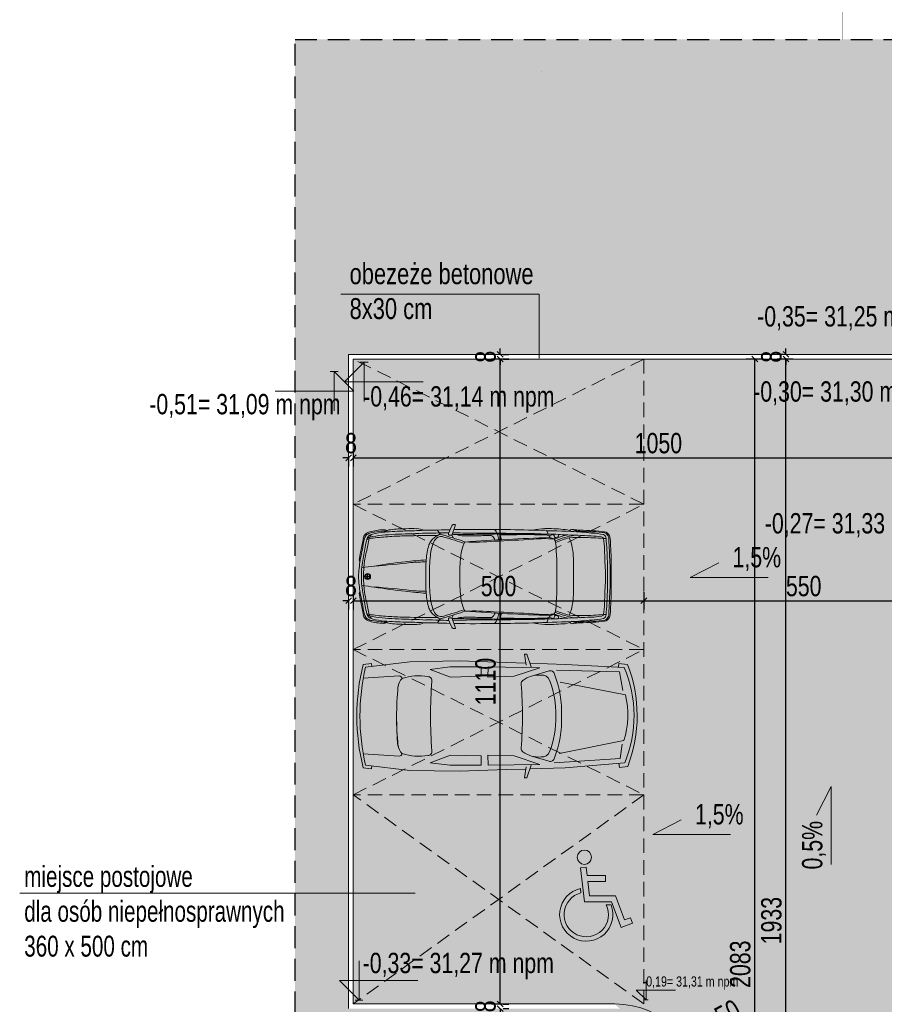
# Model space of a CAD drawing. Header units: inches. Extents: x 43593 to 117387, y -66787 to -26237.
# Tile 208 of 256: x 45757 to 47244, y -29336 to -27642. Entities that reach past the tile are written whole.
import ezdxf

# ---------------------------------------------------------------- set-up
doc = ezdxf.new("R2010")
doc.units = ezdxf.units.IN
doc.header["$MEASUREMENT"] = 0
doc.linetypes.add('HIDDEN', pattern=[0.375, 0.25, -0.125])
doc.layers.get('0').update_dxf_attribs({"lineweight": 0})
doc.layers.get('Defpoints').update_dxf_attribs({"lineweight": 0})
for name, color, linetype, lineweight in [('--opisy', 7, 'Continuous', 0), ('p--koty wysok.-teren', 7, 'Continuous', 0), ('p--linia przekroju I-AB', 116, 'Continuous', 40), ('p--obrzeże bet.', 252, 'Continuous', 0), ('p--szraf trawa', 104, 'Continuous', 0), ('p--szraf-podjazd', 251, 'Continuous', 0), ('p--wymiary-1-200', 7, 'Continuous', 0)]:
    doc.layers.add(name, color=color, linetype=linetype, lineweight=lineweight)
doc.layers.add('--trawa-zakres', color=94, linetype='Continuous')
doc.styles.add('1-100', font='arial.ttf', dxfattribs={"width": 0.75, "height": 18})
doc.styles.add('1-200', font='arial.ttf', dxfattribs={"width": 0.75, "height": 35})
doc.dimstyles.new('1-200', dxfattribs={"dimtxt": 35, "dimasz": 10, "dimexe": 15, "dimexo": 10, "dimgap": 0.09, "dimtad": 0, "dimdsep": 46, "dimtxsty": '1-200', "dimblk": 'OBLIQUE', "dimcen": 0.09, "dimadec": 0, "dimazin": 0, "dimtfac": 1, "dimtdec": 4, "dimtix": 1, "dimtofl": 0, "dimtmove": 0, "dimatfit": 3, "dimldrblk": 'OBLIQUE', "dimfxl": 15, "dimfxlon": 1, "dimtvp": 0.7, "dimtolj": 1, "dimtzin": 0, "dimarcsym": 0})

# ---------------------------------------------------------------- blocks, each defined once
blk = doc.blocks.new('kota wykoń')
for p, q in [((0, 25), (0, 0)), ((0, 0), (-12.5, 12.5)), ((-12.5, 12.5), (37.5, 12.5))]:
    blk.add_line(p, q)
at = {"lineweight": 0}
blk.add_line((-2.5, 0), (2.5, 0), dxfattribs=at)
blk = doc.blocks.new('_OBLIQUE')
at = {"color": 0, "linetype": 'ByBlock', "lineweight": -2}
for p, q in [((-0.5, -0.5), (0.5, 0.5)), ((0, 0), (0, 0))]:
    blk.add_line(p, q, dxfattribs=at)
blk = doc.blocks.new('*D1136')
at = {"layer": 'Defpoints', "color": 0}
for p in [(46330.6, -28561.2), (46830.6, -28561.2), (46830.6, -28641.7)]:
    blk.add_point(p, dxfattribs=at)
at = {"layer": 'p--wymiary-1-200', "color": 0, "lineweight": -2}
for p, q in [((46330.6, -28626.7), (46330.6, -28656.7)), ((46830.6, -28626.7), (46830.6, -28656.7)), ((46330.6, -28641.7), (46830.6, -28641.7))]:
    blk.add_line(p, q, dxfattribs=at)
at = {"layer": 'p--wymiary-1-200', "color": 0, "lineweight": -2, "xscale": 10, "yscale": 10, "zscale": 10, "rotation": 180}
blk.add_blockref('_OBLIQUE', (46330.6, -28641.7), dxfattribs=at)
at = {"layer": 'p--wymiary-1-200', "color": 0, "lineweight": -2, "xscale": 10, "yscale": 10, "zscale": 10}
blk.add_blockref('_OBLIQUE', (46830.6, -28641.7), dxfattribs=at)
at = {"layer": 'p--wymiary-1-200', "color": 0, "linetype": 'Continuous', "ltscale": 8, "insert": (46580.6, -28616.7), "char_height": 35, "attachment_point": 5, "style": '1-200'}
blk.add_mtext('\\A1;500', dxfattribs=at)
blk = doc.blocks.new('*D1137')
at = {"layer": 'Defpoints', "color": 0}
for p in [(46830.6, -28561.2), (47380.6, -28577.7), (47380.6, -28641.7)]:
    blk.add_point(p, dxfattribs=at)
at = {"layer": 'p--wymiary-1-200', "color": 0, "lineweight": -2}
for p, q in [((46830.6, -28626.7), (46830.6, -28656.7)), ((47380.6, -28626.7), (47380.6, -28656.7)), ((46830.6, -28641.7), (47380.6, -28641.7))]:
    blk.add_line(p, q, dxfattribs=at)
at = {"layer": 'p--wymiary-1-200', "color": 0, "lineweight": -2, "xscale": 10, "yscale": 10, "zscale": 10, "rotation": 180}
blk.add_blockref('_OBLIQUE', (46830.6, -28641.7), dxfattribs=at)
at = {"layer": 'p--wymiary-1-200', "color": 0, "lineweight": -2, "xscale": 10, "yscale": 10, "zscale": 10}
blk.add_blockref('_OBLIQUE', (47380.6, -28641.7), dxfattribs=at)
at = {"layer": 'p--wymiary-1-200', "color": 0, "linetype": 'Continuous', "ltscale": 8, "insert": (47105.6, -28616.7), "char_height": 35, "attachment_point": 5, "style": '1-200'}
blk.add_mtext('\\A1;550', dxfattribs=at)
blk = doc.blocks.new('znak -NP')
for p, q in [((-7.1, 58.5), (2.9, 59.7)), ((-7.1, 58.5), (0, 0)), ((2.9, 59.7), (4.7, 44.8)), ((36, 44.8), (4.7, 44.8)), ((5.9, 34.8), (36, 34.8)), ((5.9, 34.8), (8.9, 10)), ((36, 34.8), (36, 44.8)), ((-7.1, 22.5), (-6.2, 15)), ((0, 0), (46.4, 0)), ((8.9, 10), (53.4, 10)), ((46.4, 0), (63.2, -44.3)), ((53.4, 10), (69, -31.4)), ((37.5, -5.3), (45.7, -5.3)), ((69, -31.4), (79, -27.6)), ((63.2, -44.3), (82.6, -37))]:
    blk.add_line(p, q)
blk.add_lwpolyline([(79, -27.6), (82.6, -37)])
blk.add_circle((-0.1, 76.5), 12.3)
for radius, start, end in [(45.8, 102.8611, 21.5443), (38.3, 104.0346, 26.0471)]:
    blk.add_arc((3.1, -22.1), radius, start, end)
blk = doc.blocks.new('*D1143')
at = {"layer": 'Defpoints', "color": 0}
for p in [(47075.1, -28225.8), (47097.6, -28225.8), (47097.6, -30158.8)]:
    blk.add_point(p, dxfattribs=at)
at = {"layer": 'p--wymiary-1-200', "color": 0, "lineweight": -2}
for p, q in [((47087.6, -28225.8), (47060.1, -28225.8)), ((47075.1, -30158.8), (47075.1, -28225.8)), ((47087.6, -30158.8), (47060.1, -30158.8))]:
    blk.add_line(p, q, dxfattribs=at)
at = {"layer": 'p--wymiary-1-200', "color": 0, "lineweight": -2, "xscale": 10, "yscale": 10, "zscale": 10}
for p, rotation in [((47075.1, -28225.8), 90), ((47075.1, -30158.8), 270)]:
    blk.add_blockref('_OBLIQUE', p, dxfattribs=dict(at, rotation=rotation))
at = {"layer": 'p--wymiary-1-200', "color": 0, "linetype": 'Continuous', "ltscale": 8, "insert": (47050.1, -29192.3), "char_height": 35, "attachment_point": 5, "rotation": 90, "style": '1-200'}
blk.add_mtext('\\A1;1933', dxfattribs=at)
blk = doc.blocks.new('*D1144')
at = {"layer": 'Defpoints', "color": 0}
for p in [(47075.1, -28217.8), (47080.1, -28217.8), (47080.1, -28225.8)]:
    blk.add_point(p, dxfattribs=at)
at = {"layer": 'p--wymiary-1-200', "color": 0, "lineweight": -2}
for p, q in [((47075.1, -28217.8), (47075.1, -28207.8)), ((47070.1, -28217.8), (47060.1, -28217.8)), ((47070.1, -28225.8), (47060.1, -28225.8)), ((47075.1, -28225.8), (47075.1, -28235.8))]:
    blk.add_line(p, q, dxfattribs=at)
at = {"layer": 'p--wymiary-1-200', "color": 0, "lineweight": -2, "xscale": 10, "yscale": 10, "zscale": 10}
for p, rotation in [((47075.1, -28217.8), 270), ((47075.1, -28225.8), 90)]:
    blk.add_blockref('_OBLIQUE', p, dxfattribs=dict(at, rotation=rotation))
at = {"layer": 'p--wymiary-1-200', "color": 0, "linetype": 'Continuous', "ltscale": 8, "insert": (47050.1, -28221.8), "char_height": 35, "attachment_point": 5, "rotation": 90, "style": '1-200'}
blk.add_mtext('\\A1;8', dxfattribs=at)
blk = doc.blocks.new('*D1145')
at = {"layer": 'Defpoints', "color": 0}
for p in [(47021.6, -28225.8), (47071.3, -28225.8), (47056.7, -30308.8)]:
    blk.add_point(p, dxfattribs=at)
at = {"layer": 'p--wymiary-1-200', "color": 0, "lineweight": -2}
for p, q in [((47036.6, -28225.8), (47006.6, -28225.8)), ((47021.6, -30308.8), (47021.6, -28225.8)), ((47036.6, -30308.8), (47006.6, -30308.8))]:
    blk.add_line(p, q, dxfattribs=at)
at = {"layer": 'p--wymiary-1-200', "color": 0, "lineweight": -2, "xscale": 10, "yscale": 10, "zscale": 10}
for p, rotation in [((47021.6, -28225.8), 90), ((47021.6, -30308.8), 270)]:
    blk.add_blockref('_OBLIQUE', p, dxfattribs=dict(at, rotation=rotation))
at = {"layer": 'p--wymiary-1-200', "color": 0, "linetype": 'Continuous', "ltscale": 8, "insert": (46996.6, -29267.3), "char_height": 35, "attachment_point": 5, "rotation": 90, "style": '1-200'}
blk.add_mtext('\\A1;2083', dxfattribs=at)
blk = doc.blocks.new('*D1146')
at = {"layer": 'Defpoints', "color": 0}
for p in [(46583.3, -28225.8), (46619.6, -28225.8), (46619.6, -29335.8)]:
    blk.add_point(p, dxfattribs=at)
at = {"layer": 'p--wymiary-1-200', "color": 0, "lineweight": -2}
for p, q in [((46598.3, -28225.8), (46568.3, -28225.8)), ((46583.3, -29335.8), (46583.3, -28225.8)), ((46598.3, -29335.8), (46568.3, -29335.8))]:
    blk.add_line(p, q, dxfattribs=at)
at = {"layer": 'p--wymiary-1-200', "color": 0, "lineweight": -2, "xscale": 10, "yscale": 10, "zscale": 10}
for p, rotation in [((46583.3, -28225.8), 90), ((46583.3, -29335.8), 270)]:
    blk.add_blockref('_OBLIQUE', p, dxfattribs=dict(at, rotation=rotation))
at = {"layer": 'p--wymiary-1-200', "color": 0, "linetype": 'Continuous', "ltscale": 8, "insert": (46558.3, -28780.8), "char_height": 35, "attachment_point": 5, "rotation": 90, "style": '1-200'}
blk.add_mtext('\\A1;1110', dxfattribs=at)
blk = doc.blocks.new('*D1147')
at = {"layer": 'Defpoints', "color": 0}
for p in [(46578.3, -29335.8), (46578.3, -29343.8), (46583.3, -29343.8)]:
    blk.add_point(p, dxfattribs=at)
at = {"layer": 'p--wymiary-1-200', "color": 0, "lineweight": -2}
for p, q in [((46583.3, -29335.8), (46583.3, -29325.8)), ((46583.3, -29343.8), (46583.3, -29353.8)), ((46588.3, -29335.8), (46598.3, -29335.8)), ((46588.3, -29343.8), (46598.3, -29343.8))]:
    blk.add_line(p, q, dxfattribs=at)
at = {"layer": 'p--wymiary-1-200', "color": 0, "lineweight": -2, "xscale": 10, "yscale": 10, "zscale": 10}
for p, rotation in [((46583.3, -29335.8), 270), ((46583.3, -29343.8), 90)]:
    blk.add_blockref('_OBLIQUE', p, dxfattribs=dict(at, rotation=rotation))
at = {"layer": 'p--wymiary-1-200', "color": 0, "linetype": 'Continuous', "ltscale": 8, "insert": (46558.3, -29339.8), "char_height": 35, "attachment_point": 5, "rotation": 90, "style": '1-200'}
blk.add_mtext('\\A1;8', dxfattribs=at)
blk = doc.blocks.new('*D1148')
at = {"layer": 'Defpoints', "color": 0}
for p in [(46578.3, -28217.8), (46578.3, -28225.8), (46583.3, -28217.8)]:
    blk.add_point(p, dxfattribs=at)
at = {"layer": 'p--wymiary-1-200', "color": 0, "lineweight": -2}
for p, q in [((46583.3, -28217.8), (46583.3, -28207.8)), ((46583.3, -28225.8), (46583.3, -28235.8)), ((46588.3, -28217.8), (46598.3, -28217.8)), ((46588.3, -28225.8), (46598.3, -28225.8))]:
    blk.add_line(p, q, dxfattribs=at)
at = {"layer": 'p--wymiary-1-200', "color": 0, "lineweight": -2, "xscale": 10, "yscale": 10, "zscale": 10}
for p, rotation in [((46583.3, -28217.8), 270), ((46583.3, -28225.8), 90)]:
    blk.add_blockref('_OBLIQUE', p, dxfattribs=dict(at, rotation=rotation))
at = {"layer": 'p--wymiary-1-200', "color": 0, "linetype": 'Continuous', "ltscale": 8, "insert": (46558.3, -28221.8), "char_height": 35, "attachment_point": 5, "rotation": 90, "style": '1-200'}
blk.add_mtext('\\A1;8', dxfattribs=at)
blk = doc.blocks.new('*D1159')
at = {"layer": 'Defpoints', "color": 0}
for p in [(46322.6, -28632.2), (46330.6, -28632.2), (46330.6, -28641.7)]:
    blk.add_point(p, dxfattribs=at)
at = {"layer": 'p--wymiary-1-200', "color": 0, "lineweight": -2}
for p, q in [((46322.6, -28641.7), (46312.6, -28641.7)), ((46322.6, -28642.2), (46322.6, -28656.7)), ((46330.6, -28641.7), (46340.6, -28641.7)), ((46330.6, -28642.2), (46330.6, -28656.7))]:
    blk.add_line(p, q, dxfattribs=at)
at = {"layer": 'p--wymiary-1-200', "color": 0, "lineweight": -2, "xscale": 10, "yscale": 10, "zscale": 10}
blk.add_blockref('_OBLIQUE', (46322.6, -28641.7), dxfattribs=at)
at = {"layer": 'p--wymiary-1-200', "color": 0, "lineweight": -2, "xscale": 10, "yscale": 10, "zscale": 10, "rotation": 180}
blk.add_blockref('_OBLIQUE', (46330.6, -28641.7), dxfattribs=at)
at = {"layer": 'p--wymiary-1-200', "color": 0, "linetype": 'Continuous', "ltscale": 8, "insert": (46326.6, -28616.7), "char_height": 35, "attachment_point": 5, "style": '1-200'}
blk.add_mtext('\\A1;8', dxfattribs=at)
blk = doc.blocks.new('*D1169')
at = {"layer": 'Defpoints', "color": 0}
for p in [(46330.6, -28225.8), (47380.6, -28225.8), (47380.6, -28395.7)]:
    blk.add_point(p, dxfattribs=at)
at = {"layer": 'p--wymiary-1-200', "color": 0, "lineweight": -2}
for p, q in [((46330.6, -28380.7), (46330.6, -28410.7)), ((47380.6, -28380.7), (47380.6, -28410.7)), ((46330.6, -28395.7), (47380.6, -28395.7))]:
    blk.add_line(p, q, dxfattribs=at)
at = {"layer": 'p--wymiary-1-200', "color": 0, "lineweight": -2, "xscale": 10, "yscale": 10, "zscale": 10, "rotation": 180}
blk.add_blockref('_OBLIQUE', (46330.6, -28395.7), dxfattribs=at)
at = {"layer": 'p--wymiary-1-200', "color": 0, "lineweight": -2, "xscale": 10, "yscale": 10, "zscale": 10}
blk.add_blockref('_OBLIQUE', (47380.6, -28395.7), dxfattribs=at)
at = {"layer": 'p--wymiary-1-200', "color": 0, "linetype": 'Continuous', "ltscale": 8, "insert": (46855.6, -28370.7), "char_height": 35, "attachment_point": 5, "style": '1-200'}
blk.add_mtext('\\A1;1050', dxfattribs=at)
blk = doc.blocks.new('*D1170')
at = {"layer": 'Defpoints', "color": 0}
for p in [(46322.6, -28383.4), (46330.6, -28383.4), (46330.6, -28395.7)]:
    blk.add_point(p, dxfattribs=at)
at = {"layer": 'p--wymiary-1-200', "color": 0, "lineweight": -2}
for p, q in [((46322.6, -28395.7), (46312.6, -28395.7)), ((46322.6, -28393.4), (46322.6, -28410.7)), ((46330.6, -28393.4), (46330.6, -28410.7)), ((46330.6, -28395.7), (46340.6, -28395.7))]:
    blk.add_line(p, q, dxfattribs=at)
at = {"layer": 'p--wymiary-1-200', "color": 0, "lineweight": -2, "xscale": 10, "yscale": 10, "zscale": 10}
blk.add_blockref('_OBLIQUE', (46322.6, -28395.7), dxfattribs=at)
at = {"layer": 'p--wymiary-1-200', "color": 0, "lineweight": -2, "xscale": 10, "yscale": 10, "zscale": 10, "rotation": 180}
blk.add_blockref('_OBLIQUE', (46330.6, -28395.7), dxfattribs=at)
at = {"layer": 'p--wymiary-1-200', "color": 0, "linetype": 'Continuous', "ltscale": 8, "insert": (46326.6, -28370.7), "char_height": 35, "attachment_point": 5, "style": '1-200'}
blk.add_mtext('\\A1;8', dxfattribs=at)
blk = doc.blocks.new('sam043_r')
for p, q in [((160.3, 178.1), (155.8, 167.3)), ((162.4, 164), (168.1, 180.3)), ((167.6, 183), (166.1, 183.1)), ((-14.2, 123.1), (-7.4, 157.2)), ((158.4, 162.6), (160.7, 162.6)), ((161.8, 162.9), (165.2, 156.9)), ((-3.1, 83.5), (4.7, 83.5)), ((-3.1, 83.5), (4.7, 83.5)), ((-3.1, 83.5), (4.7, 83.5)), ((-3.1, 83.5), (4.7, 83.5)), ((0.8, 89.2), (0.8, 77.8)), ((0.8, 77.8), (0.8, 89.2)), ((-14.2, 44), (-7.4, 9.9)), ((158.4, 4.5), (160.7, 4.5)), ((161.8, 4.1), (165.2, 10.2)), ((162.4, 3.1), (168.1, -13.2)), ((160.3, -11), (155.8, -0.3)), ((167.6, -15.9), (166.1, -16))]:
    blk.add_line(p, q)
for radius in [5.7, 5.7, 3.88, 3.88]:
    blk.add_circle((0.8, 83.5), radius)
for centre, radius, start, end in [((34, 64.2), 108.8, 91.6789, 105.5846), ((42.8, -34.4), 205.1, 94.5705, 99.4799), ((21.9, 239.6), 69.8, 273.7444, 283.5087), ((30.4, 147.4), 25.6, 72.1204, 88.9857), ((46.3, 151.1), 22.1, 93.7138, 127.7123), ((157, -1765.7), 1938.3, 92.4758, 93.6751), ((72.4, -43.8), 218.7, 89.5815, 97.2472), ((72.1, 705.2), 534.4, 270.1217, 273.838), ((85.8, -142.6), 317.8, 88.3309, 92.1211), ((95.4, 147.5), 27.6, 62.9179, 90.6221), ((96.3, 1770.7), 1598.7, 270.4154, 271.4181), ((263.4, 249.3), 150.3, 210.781, 214.4633), ((85.5, 2356.3), 2184.4, 271.3227, 271.9023), ((172.4, 172.9), 13.1, 134.8587, 156.8652), ((166.1, 177.9), 5.21, 90.0824, 124.5714), ((201.1, -4797.3), 4971, 89.4586, 90.4072), ((167.7, 182), 0.982, 3.6549, 90.7052), ((138.1, 189.2), 31.3, 343.4868, 346.9457), ((219.2, 153.6), 31.4, 21.0667, 39.3828), ((219, -3400.7), 3574.3, 88.43, 89.5336), ((341.6, 67.8), 107.3, 91.0864, 103.3078), ((751.3, 11904), 11739.8, 267.87966, 268.23769), ((346.3, -106.6), 281.8, 84.2759, 91.3709), ((329.8, 161.9), 16.3, 9.9351, 35.8414), ((375.7, 145.6), 28.2, 58.8958, 92.5375), ((392.2, 166.7), 6.95, 74.0787, 137.3656), ((342, -688.9), 860.1, 84.192, 86.787), ((399.9, 178.2), 7.52, 218.9985, 274.4191), ((405.9, 231.3), 59, 258.4864, 270.5536), ((378.6, -373.7), 544.7, 85.0004, 87.7606), ((-906, -27781), 27984, 87.26061, 87.31186), ((420.2, -97.1), 268.3, 82.8041, 87.591), ((8.6, 153.4), 16.5, 140.5159, 166.6975), ((32.5, 143.5), 39.7, 158.4242, 172.409), ((5.8, 155.5), 10.5, 116.835, 165.4213), ((9.2, 151.3), 18.3, 103.7843, 136.32), ((122.3, 119.5), 127.7, 162.2727, 169.1086), ((1684.6, -220.7), 1722.5, 167.4528, 168.3354), ((14.8, 108.4), 48.7, 94.161, 108.1681), ((17, 119.3), 41.3, 99.4692, 113.9487), ((11.3, 152.8), 12, 94.9392, 152.6046), ((11.3, 149.3), 18.6, 96.7549, 123.372), ((29.7, 148.2), 27, 157.1124, 168.7723), ((18.6, 154.2), 14.4, 135.0195, 161.8946), ((60.1, -125.6), 289.9, 95.0776, 99.9113), ((53.2, -17.7), 187.5, 96.2547, 103.2209), ((70.3, -300.9), 461.7, 93.3672, 97.3489), ((1187.7, -19525.3), 19722.2, 93.27898, 93.35222), ((108, -1031.8), 1193.6, 91.6213, 93.114), ((33.8, 1565), 1400.6, 271.0556, 273.2094), ((153, -3434.4), 3596.6, 90.2853, 91.2545), ((119.4, 547.7), 381.2, 268.9192, 272.7485), ((189.2, 106.4), 80.7, 145.9814, 152.1355), ((147.3, 134.4), 30.3, 113.7602, 145.5051), ((147.4, 141), 21.8, 125.604, 156.725), ((140.8, 144.4), 15.6, 69.6696, 113.0565), ((140.2, 157.1), 7.2, 84.5059, 135.7775), ((177.8, -1178.9), 1346.5, 90.9364, 91.7066), ((185.4, 306.9), 149.4, 252.6989, 255.2693), ((-1883.5, -6909.5), 7354.2, 73.80728, 73.9784), ((412.7, 986.1), 865.4, 252.1476, 253.6426), ((158.8, 165.5), 3.5, 147.5445, 207.0299), ((158.1, 165.5), 2.96, 213.5599, 274.4233), ((160.7, 164.3), 1.79, 268.7298, 348.9226), ((159.8, 707), 543.4, 270.2622, 271.464), ((187.4, 690.5), 523.8, 267.3939, 270.2965), ((-3315.6, -10403.4), 11116.1, 71.6426, 71.74041), ((125.5, -3.3), 164.9, 67.9793, 74.7274), ((186.1, 214.4), 53.1, 252.8074, 267.9152), ((200.7, -738.5), 902.7, 89.8013, 91.7103), ((195.5, 544.9), 383.7, 268.3061, 271.6939), ((476.9, -3843.4), 4003.4, 91.835, 94.1471), ((202.6, 595.1), 445.7, 268.0366, 275.125), ((219, 1216.3), 1050, 268.4247, 271.5252), ((194.6, 2203.2), 2039, 270.2597, 271.5176), ((265.1, -1661.9), 1824.2, 90.9306, 91.8305), ((236.2, 156.6), 5.5, 66.4642, 97.9155), ((222.6, 143.6), 24, 23.8445, 48.7332), ((153.4, 2506.6), 2357.2, 272.1636, 274.0076), ((324.7, 3340.1), 3174.4, 268.5956, 269.9132), ((283.5, -6549.4), 6714.3, 89.4684, 90.29847), ((134.9, 122.2), 121.4, 15.0921, 20.6051), ((264.9, 962.7), 799.4, 269.2495, 272.2417), ((-906.4, -73.5), 1184.7, 11.0703, 11.5306), ((285.4, -1406.1), 1570, 87.8643, 89.6087), ((340.5, -159.8), 315.8, 87.128, 94.0605), ((366.7, 1035.2), 870.8, 266.9188, 268.6259), ((343.2, 156.1), 6.71, 14.597, 83.8794), ((350.1, -59.4), 224.1, 83.1054, 91.4218), ((314.7, 287.8), 130.5, 284.4667, 288.1789), ((341.4, 114.9), 43.8, 69.4202, 80.4434), ((351.8, 158.1), 6.79, 4.1545, 84.624), ((386.5, 103.8), 59.9, 110.4395, 120.2284), ((354, 159.6), 4.7, 300.7507, 347.1586), ((340.2, 143), 21, 16.3475, 37.705), ((402.8, 61.3), 103.7, 102.1972, 115.8513), ((428.9, -20.6), 185.9, 99.9743, 112.1245), ((424.1, 0.2), 161.8, 103.5295, 113.2107), ((358.2, 161.6), 7.64, 347.3019, 19.5059), ((332.1, -1709.1), 1872.8, 87.0641, 88.6256), ((403.8, -35.8), 194.1, 87.3435, 95.1992), ((290.6, 117.7), 103.6, 0.3642, 22.6259), ((414.2, -213.7), 371.8, 84.1763, 90.2082), ((425.5, -88.7), 257.7, 84.7355, 89.8622), ((425.3, 32.3), 128.9, 79.886, 88.8126), ((423.6, 38.1), 128.7, 77.4435, 87.5746), ((447.8, 154.9), 4.35, 17.9034, 87.4253), ((449.9, 156.6), 11.4, 39.8804, 93.8938), ((449, 156.6), 7.58, 356.9819, 69.7341), ((199.6, 123.9), 254.3, 2.5812, 7.2899), ((455.7, 7), 149.3, 89.6586, 91.4454), ((451.9, 157.3), 12, 20.8967, 81.0888), ((-241.9, 92.9), 701.4, 1.562, 5.2285), ((450.5, 155.7), 11.5, 355.5156, 45.1092), ((2096.1, 211.4), 1635.1, 181.9855, 183.5379), ((436.3, 151.8), 28.6, 1.3235, 19.9359), ((1505.5, 185.6), 1041.1, 181.8238, 183.5293), ((-2321.4, 576.5), 2353.7, 348.685, 349.5299), ((406.5, 56.3), 418.7, 167.969, 172.0396), ((266.2, 103.3), 153.9, 164.6002, 175.3934), ((218.4, 112.7), 98.3, 157.9019, 173.3659), ((276.4, 110), 98.3, 157.9019, 173.3659), ((188.9, 146.3), 3.63, 115.3138, 169.6112), ((-261.4, 92.9), 624.2, 359.1371, 5.1445), ((1587.5, 158.5), 1134, 181.1675, 182.6392), ((329.6, 61.8), 347.1, 171.2307, 176.4022), ((-135.5, 136.9), 122.1, 349.9958, 353.5008), ((-10.6, 115.8), 4.71, 181.1505, 227.7027), ((328.1, 57.1), 341.2, 170.3462, 173.2287), ((206.2, 83.5), 213.2, 168.0711, 173.495), ((220, -1183.7), 1303.7, 94.7168, 96.4833), ((434.2, 93.2), 322.2, 176.0195, 181.7266), ((445.8, 89.4), 326.8, 173.9181, 181.0248), ((503.8, 86.7), 326.8, 173.9181, 180.5558), ((-366.2, 92.5), 760.9, 359.3272, 2.1086), ((-549, 92.7), 1015.7, 359.4825, 1.6255), ((161.2, 86.3), 172.3, 176.3487, 180.9329), ((44.7, -199.4), 304.6, 95.8517, 100.4157), ((108.5, 88.4), 115.4, 173.8161, 182.4111), ((99.8, 94.1), 106.3, 172.3441, 176.363), ((145, -630), 745.2, 95.5623, 100.1555), ((-102, 1638.5), 1539.4, 274.3088, 276.919), ((112.8, -277.8), 389.3, 90.0306, 94.3201), ((209.6, 87.9), 245.8, 358.9737, 4.2746), ((-261.9, 89.9), 721.5, 359.4973, 1.7627), ((-735.4, 88.9), 1199.7, 359.7459, 1.0342), ((329.6, 105.3), 347.1, 183.5978, 188.7693), ((161.2, 80.7), 172.3, 179.0671, 183.6513), ((108.5, 78.7), 115.4, 177.5889, 186.1839), ((434.2, 73.8), 322.2, 178.2734, 183.9805), ((445.8, 77.7), 326.8, 178.9752, 186.0819), ((503.8, 80.4), 326.8, 179.4442, 186.0819), ((-261.4, 74.1), 624.2, 354.8555, 0.8629), ((-366.2, 74.6), 760.9, 357.8914, 0.6728), ((209.6, 79.1), 245.8, 355.7254, 1.0263), ((-261.9, 77.2), 721.5, 358.2373, 0.5027), ((-735.4, 78.2), 1199.7, 358.9658, 0.2541), ((-549, 74.4), 1015.7, 358.3745, 0.5175), ((328.1, 110), 341.2, 186.7713, 189.6538), ((44.7, 366.5), 304.6, 259.5843, 264.1483), ((99.8, 73), 106.3, 183.637, 187.6559), ((206.2, 83.6), 213.2, 186.505, 191.9289), ((-102, -1471.4), 1539.4, 83.081, 85.6912), ((145, 797), 745.2, 259.8445, 264.4377), ((112.8, 444.9), 389.3, 265.6799, 269.9694), ((1587.5, 8.6), 1134, 177.3608, 178.8325), ((2096.1, -44.3), 1635.1, 176.4621, 178.0145), ((-10.6, 51.3), 4.71, 132.2973, 178.8495), ((-135.5, 30.1), 122.1, 6.4992, 10.0042), ((-2321.4, -409.4), 2353.7, 10.4701, 11.315), ((406.5, 110.8), 418.7, 187.9604, 192.031), ((1684.6, 387.8), 1722.5, 191.6646, 192.5472), ((220, 1350.8), 1303.7, 263.5167, 265.2832), ((266.2, 63.8), 153.9, 184.6066, 195.3998), ((218.4, 54.4), 98.3, 186.6341, 202.0981), ((276.4, 57.1), 98.3, 186.6341, 202.0981), ((290.6, 49.4), 103.6, 337.3741, 359.6358), ((-241.9, 74.1), 701.4, 354.7715, 358.438), ((1505.5, -18.5), 1041.1, 176.4707, 178.1762), ((122.3, 47.6), 127.7, 190.8914, 197.7273), ((189.2, 60.7), 80.7, 207.8645, 214.0186), ((-3315.6, 10570.5), 11116.1, 288.25959, 288.3574), ((188.9, 20.8), 3.63, 190.3888, 244.6862), ((199.6, 43.2), 254.3, 352.7101, 357.4188), ((8.6, 13.7), 16.5, 193.3025, 219.4841), ((32.5, 23.6), 39.7, 187.591, 201.5758), ((5.8, 11.6), 10.5, 194.5787, 243.165), ((9.2, 15.8), 18.3, 223.68, 256.2157), ((14.8, 58.6), 48.7, 251.8319, 265.839), ((17, 47.8), 41.3, 246.0513, 260.5308), ((11.3, 14.3), 12, 207.3954, 265.0608), ((11.3, 17.8), 18.6, 236.628, 263.2451), ((29.7, 18.8), 27, 191.2277, 202.8876), ((18.6, 12.8), 14.4, 198.1054, 224.9805), ((60.1, 292.7), 289.9, 260.0887, 264.9224), ((53.2, 184.8), 187.5, 256.7791, 263.7453), ((70.3, 468), 461.7, 262.6511, 266.6328), ((1187.7, 19692.3), 19722.2, 266.64778, 266.72102), ((108, 1198.9), 1193.6, 266.886, 268.3787), ((33.8, -1398), 1400.6, 86.7906, 88.9444), ((153, 3601.5), 3596.6, 268.7455, 269.7147), ((119.4, -380.6), 381.2, 87.2515, 91.0808), ((147.3, 32.7), 30.3, 214.4949, 246.2398), ((147.4, 26.1), 21.8, 203.275, 234.396), ((263.4, -82.2), 150.3, 145.5367, 149.219), ((140.8, 22.7), 15.6, 246.9435, 290.3304), ((140.2, 10), 7.2, 224.2225, 275.4941), ((177.8, 1346), 1346.5, 268.2934, 269.0636), ((185.4, -139.8), 149.4, 104.7307, 107.3011), ((-1883.5, 7076.6), 7354.2, 286.0216, 286.19272), ((412.7, -819.1), 865.4, 106.3574, 107.8524), ((158.8, 1.6), 3.5, 152.9701, 212.4555), ((158.1, 1.6), 2.96, 85.5767, 146.4401), ((160.7, 2.7), 1.79, 11.0774, 91.2702), ((159.8, -539.9), 543.4, 88.536, 89.7378), ((187.4, -523.4), 523.8, 89.7035, 92.6061), ((125.5, 170.4), 164.9, 285.2726, 292.0207), ((186.1, -47.3), 53.1, 92.0848, 107.1926), ((200.7, 905.6), 902.7, 268.2897, 270.1987), ((195.5, -377.8), 383.7, 88.3061, 91.6939), ((202.6, -428), 445.7, 84.875, 91.9634), ((476.9, 4010.4), 4003.4, 265.8529, 268.165), ((219, -1049.2), 1050, 88.4748, 91.5753), ((194.6, -2036.1), 2039, 88.4824, 89.7403), ((265.1, 1828.9), 1824.2, 268.1695, 269.0694), ((236.2, 10.5), 5.5, 262.0845, 293.5358), ((222.6, 23.5), 24, 311.2668, 336.1555), ((153.4, -2339.5), 2357.2, 85.9924, 87.8364), ((219.2, 13.5), 31.4, 320.6172, 338.9333), ((324.7, -3173), 3174.4, 90.0868, 91.4044), ((134.9, 44.9), 121.4, 339.3949, 344.9079), ((283.5, 6716.5), 6714.3, 269.70153, 270.5316), ((-906.4, 240.6), 1184.7, 348.4694, 348.9297), ((264.9, -795.6), 799.4, 87.7583, 90.7505), ((285.4, 1573.2), 1570, 270.3913, 272.1357), ((340.5, 326.9), 315.8, 265.9395, 272.872), ((366.7, -868.1), 870.8, 91.3741, 93.0812), ((329.8, 5.2), 16.3, 324.1586, 350.0649), ((343.2, 10.9), 6.71, 276.1206, 345.403), ((350.1, 226.5), 224.1, 268.5782, 276.8946), ((314.7, -120.7), 130.5, 71.8211, 75.5333), ((341.4, 52.2), 43.8, 279.5566, 290.5798), ((351.8, 9), 6.79, 275.376, 355.8455), ((386.5, 63.3), 59.9, 239.7716, 249.5605), ((354, 7.5), 4.7, 12.8414, 59.2493), ((340.2, 24.1), 21, 322.295, 343.6525), ((402.8, 105.8), 103.7, 244.1487, 257.8028), ((428.9, 187.7), 185.9, 247.8755, 260.0257), ((424.1, 166.9), 161.8, 246.7893, 256.4705), ((358.2, 5.4), 7.64, 340.4941, 12.6981), ((332.1, 1876.2), 1872.8, 271.3744, 272.9359), ((403.8, 202.9), 194.1, 264.8008, 272.6565), ((342, 856), 860.1, 273.213, 275.808), ((414.2, 380.8), 371.8, 269.7918, 275.8237), ((425.3, 134.8), 128.9, 271.1874, 280.114), ((423.6, 129), 128.7, 272.4254, 282.5565), ((447.8, 12.2), 4.35, 272.5747, 342.0966), ((449.9, 10.5), 11.4, 266.1062, 320.1196), ((449, 10.4), 7.58, 290.2659, 3.0181), ((455.7, 160.1), 149.3, 268.5546, 270.3414), ((451.9, 9.8), 12, 278.9112, 339.1033), ((450.5, 11.4), 11.5, 314.8908, 4.4844), ((436.3, 15.3), 28.6, 340.0641, 358.6765), ((34, 102.8), 108.8, 254.4154, 268.3211), ((42.8, 201.5), 205.1, 260.5201, 265.4295), ((21.9, -72.5), 69.8, 76.4913, 86.2556), ((30.4, 19.7), 25.6, 271.0143, 287.8796), ((46.3, 15.9), 22.1, 232.2877, 266.2862), ((157, 1932.7), 1938.3, 266.3249, 267.5242), ((72.4, 210.8), 218.7, 262.7528, 270.4185), ((72.1, -538.1), 534.4, 86.162, 89.8783), ((85.8, 309.7), 317.8, 267.8789, 271.6691), ((95.4, 19.6), 27.6, 269.3779, 297.0821), ((96.3, -1603.6), 1598.7, 88.5819, 89.5846), ((85.5, -2189.2), 2184.4, 88.0977, 88.6773), ((172.4, -5.8), 13.1, 203.1348, 225.1413), ((166.1, -10.8), 5.21, 235.4286, 269.9176), ((201.1, 4964.4), 4971, 269.5928, 270.5414), ((167.7, -14.9), 0.982, 269.2948, 356.3451), ((138.1, -22.1), 31.3, 13.0543, 16.5132), ((219, 3567.8), 3574.3, 270.4664, 271.57), ((751.3, -11736.9), 11739.8, 91.76231, 92.12034), ((341.6, 99.3), 107.3, 256.6922, 268.9136), ((346.3, 273.7), 281.8, 268.6291, 275.7241), ((375.7, 21.4), 28.2, 267.4625, 301.1042), ((392.2, 0.3), 6.95, 222.6344, 285.9213), ((399.9, -11.1), 7.52, 85.5809, 141.0015), ((405.9, -64.2), 59, 89.4464, 101.5136), ((378.6, 540.8), 544.7, 272.2394, 274.9996), ((-906, 27948.1), 27984, 272.68814, 272.73939), ((425.5, 255.8), 257.7, 270.1378, 275.2645), ((420.2, 264.1), 268.3, 272.409, 277.1959)]:
    blk.add_arc(centre, radius, start, end)
blk = doc.blocks.new('sam_97_w')
for p, q in [((-77.2, 202), (-87.1, 168.4)), ((75.7, 202), (85.6, 168.4))]:
    blk.add_line(p, q)
for points in [[(-94.5, 519.2), (-104.5, 434.6), (-106.1, 340.5), (-103.2, 249.3), (-102, 212.9)], [(-99.5, 523.8), (-101.4, 508)], [(-73, 523.6), (-77.4, 454.9)], [(71.6, 523.6), (76, 454.9)], [(93, 519.2), (103, 434.6), (104.6, 340.5), (101.7, 249.3), (100.6, 212.9)], [(98, 523.8), (99.9, 508)], [(-95.9, 507.4), (-101.4, 508)], [(94.4, 507.4), (99.9, 508)], [(-94.7, 298.3), (-76.9, 298.3), (-75.3, 356.7), (-89.9, 395.6), (-94.7, 358.3), (-94.7, 298.3)], [(93.3, 298.3), (75.4, 298.3), (73.8, 356.7), (88.4, 395.6), (93.3, 358.3), (93.3, 298.3)], [(-75.3, 285.3), (-94.7, 285), (-93.1, 186.3), (-76.9, 235), (-75.3, 285.3)], [(73.8, 285.3), (93.3, 285), (91.7, 186.3), (75.4, 235), (73.8, 285.3)], [(-98, 212.3), (-119.1, 215.5), (-119.1, 210.7), (-94.7, 202.5)], [(96.5, 212.3), (117.6, 215.5), (117.6, 210.7), (93.3, 202.5)], [(-101.8, 204.9), (-99.6, 137.6), (-90.1, 23.9)], [(100.3, 204.9), (98.1, 137.6), (92.1, 24.7)], [(-54.2, 28.9), (-81.8, 32.2), (-89.9, 158.7)], [(48, 27.3), (83.7, 33.8), (86.9, 153.9)], [(-72, 149), (-47.7, 25.7)], [(64.2, 147.4), (39.9, 22.4)], [(-91, 34.8), (-98.9, 33.9)], [(-97, 18.1), (-98.9, 33.9)], [(92.7, 35.6), (99.8, 34.8)], [(97.9, 19), (99.8, 34.8)]]:
    blk.add_lwpolyline(points)
for centre, radius, start, end in [((-0.7, 126.1), 409.8, 76.0527, 103.9473), ((-0.7, 111.6), 418.3, 77.0496, 102.9504), ((-72.1, 455), 5.36, 181.5412, 269.8064), ((-54, 432), 25.3, 95.768, 137.5013), ((-3, -170.3), 630.2, 84.7095, 95.0458), ((1.5, -170.3), 630.2, 90.2067, 95.2905), ((52.6, 432), 25.3, 42.4987, 84.232), ((70.6, 454.9), 5.36, 270.9607, 359.2259), ((22.6, 417.5), 100.3, 161.6314, 190.0682), ((-24, 417.5), 100.3, 349.9318, 18.3686), ((-68.2, 400.3), 8, 182.6302, 274.7809), ((66.8, 400.3), 8, 265.2191, 357.3698), ((-5.1, -354.2), 749.1, 89.6634, 94.7809), ((3.7, -354.2), 749.1, 85.2191, 90.3366), ((-27.9, 188.1), 51.2, 143.4583, 184.9453), ((-62.6, 213.8), 8, 85.1867, 143.4583), ((0.9, 968.3), 749.1, 265.1867, 269.8744), ((-2.4, 968.3), 749.1, 270.1256, 274.8133), ((61.2, 213.8), 8, 36.5417, 94.8133), ((26.4, 188.1), 51.2, 355.0547, 36.5417), ((-63.7, 181.8), 15.4, 172.9192, 249.2075), ((62.2, 181.8), 15.4, 290.7925, 7.0808), ((-79.4, 166.1), 8, 163.206, 259.6187), ((-10.1, 332), 187.6, 247.8352, 272.8634), ((-6, 329.6), 174, 248.7443, 271.7526), ((4.6, 329.6), 174, 268.2474, 291.2557), ((8.6, 332), 187.6, 267.1366, 292.1648), ((78, 166.1), 8, 280.3813, 16.794), ((-0.1, 242.6), 236.6, 247.6277, 292.9277), ((1.7, 174.3), 156.6, 251.6314, 284.1249), ((0, 268.7), 268.7, 248.8357, 291.3533)]:
    blk.add_arc(centre, radius, start, end)
blk = doc.blocks.new('*D2405')
at = {"layer": 'Defpoints', "color": 0}
for p in [(46912.2, -29413.9), (46780.6, -29485.8)]:
    blk.add_point(p, dxfattribs=at)
at = {"layer": 'p--wymiary-1-200', "color": 0, "lineweight": -2}
blk.add_line((46912.2, -29413.9), (47002.7, -29364.5), dxfattribs=at)
at = {"layer": 'p--wymiary-1-200', "color": 0}
for p, q in [((46780.5, -29485.8), (46780.7, -29485.8)), ((46780.6, -29485.9), (46780.6, -29485.7))]:
    blk.add_line(p, q, dxfattribs=at)
at = {"layer": 'p--wymiary-1-200', "color": 0, "lineweight": -2, "xscale": 10, "yscale": 10, "zscale": 10, "rotation": 208.6216351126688}
blk.add_blockref('_OBLIQUE', (46912.2, -29413.9), dxfattribs=at)
at = {"layer": 'p--wymiary-1-200', "color": 0, "linetype": 'Continuous', "ltscale": 8, "insert": (46954.3, -29362.5), "char_height": 35, "attachment_point": 5, "rotation": 28.6216, "style": '1-200'}
blk.add_mtext('\\A1;R150', dxfattribs=at)

msp = doc.modelspace()

# ---------------------------------------------------------------- hatches: boundary and pattern name
at = {"layer": 'p--szraf trawa'}
h = msp.add_hatch(dxfattribs=at)
h.set_pattern_fill('26-Posypka z piasku', color=256, scale=50)
h.set_pattern_definition([(10, (-19481.704, 14252.21), (15.937785, 53.581592), [0, -50]), (12, (-19466.704, 14227.21), (4.27663, 52.026055), [0, -50]), (-3, (-19501.704, 14217.21), (27.582536, 48.623078), [0, -75]), (-82, (-19496.704, 14224.71), (59.25552, -62.36011), [0, -25]), (23, (-19501.7, 14219.71), (54.93103, 126.52107), [0, -40]), (58, (-19511.704, 14207.21), (60.945147, 50.3556256), [0, -30]), (79, (-19511.704, 14237.21), (-37.494908, 42.943356), [0, -15]), (40, (-19481.704, 14252.21), (-12.98827, 54.371912), [0, -50]), (92, (-19466.704, 14227.21), (-50.493034, 13.245888), [0, -50]), (-43, (-19501.704, 14217.21), (52.38376, 19.517726), [0, -75]), (-12, (-19496.704, 14224.71), (78.865917, 34.353562), [0, -25]), (63, (-19501.7, 14219.71), (-39.24657, 132.22975), [0, -45]), (6, (-19511.704, 14207.21), (77.202354, -17.023413), [0, -30]), (138, (-19511.704, 14237.21), (-56.120946, -10.021946), [0, -15])])
edge = h.paths.add_edge_path()
edge.add_line((49311.061, -30308.269), (49311.061, -27675.769))
edge.add_line((49311.061, -27675.769), (46230.361, -27675.769))
edge.add_line((46230.361, -27675.769), (46230.361, -30308.269))
edge.add_line((46230.361, -30308.269), (46769.247, -30308.769))
edge.add_line((46769.247, -30308.769), (46922.561, -30155.455))
edge.add_line((46922.561, -30155.455), (46922.561, -29485.769))
edge.add_arc((46780.561, -29485.769), 142, 0, 90)
edge.add_line((46780.561, -29343.769), (46322.561, -29343.769))
edge.add_line((46322.561, -29343.769), (46322.561, -28217.769))
edge.add_line((46322.561, -28217.769), (47388.561, -28217.769))
edge.add_line((47388.561, -28217.769), (47388.561, -28461.669))
edge.add_line((47388.561, -28461.669), (47830.561, -28461.669))
edge.add_line((47830.561, -28461.669), (47830.561, -28175.769))
edge.add_line((47830.561, -28175.769), (48511.061, -28175.769))
edge.add_line((48511.061, -28175.769), (48511.061, -29258.269))
edge.add_line((48511.061, -29258.269), (47830.561, -29258.269))
edge.add_line((47830.561, -29258.269), (47830.561, -28864.369))
edge.add_line((47830.561, -28864.369), (47737.961, -28864.369))
edge.add_line((47737.961, -28864.369), (47737.961, -28673.669))
edge.add_line((47737.961, -28673.669), (47388.561, -28673.669))
edge.add_line((47388.561, -28673.669), (47388.561, -29490.769))
edge.add_line((47388.561, -29490.769), (47475.561, -29490.769))
edge.add_line((47475.561, -29490.769), (47475.561, -29985.269))
edge.add_line((47475.561, -29985.269), (47738.561, -29985.269))
edge.add_line((47738.561, -29985.269), (47738.561, -30151.269))
edge.add_line((47738.561, -30151.269), (47388.561, -30151.269))
edge.add_line((47388.561, -30151.269), (47388.561, -30155.455))
edge.add_line((47388.561, -30155.455), (47541.875, -30308.769))
edge.add_line((47541.875, -30308.769), (49311.061, -30308.269))
edge.add_line((49311.061, -30308.269), (49311.061, -30308.269))
at = {"layer": 'p--szraf-podjazd'}
h = msp.add_hatch(dxfattribs=at)
h.set_pattern_fill('FINETTA', color=256, scale=5)
h.set_pattern_definition([(0, (-13479.79, 11240.9), (15, 15), [10, -20]), (0, (-13464.79, 11245.9), (15, 15), [10, -20]), (90, (-13474.79, 11240.9), (-15, 15), [20, -10]), (45, (-13469.79, 11240.9), (-15, 15), [7.071068, -14.1421356]), (135, (-13479.79, 11240.9), (-15, -15), [7.071068, -14.1421356])])
h.paths.add_polyline_path([(47530.561, -30308.769), (47380.561, -30158.769), (47380.561, -30143.269), (47730.561, -30143.269), (47730.561, -29993.269), (47467.561, -29993.269), (47467.561, -29498.769), (47380.561, -29498.769), (47380.561, -28667.669), (47743.961, -28667.669), (47743.961, -28858.369), (47943.961, -28858.369), (47943.961, -28467.669), (47380.561, -28467.669), (47380.561, -28225.769), (46330.561, -28225.769), (46330.561, -29335.769), (46780.561, -29335.769), (46930.561, -29485.769), (46930.561, -30158.769), (46780.561, -30308.769)])

# ---------------------------------------------------------------- linework, layer by layer
at = {"layer": '--opisy'}
msp.add_line((45756.605, -29144.767), (46436.858, -29144.767), dxfattribs=at)
at = {"layer": '--trawa-zakres', "linetype": 'HIDDEN', "lineweight": 25, "ltscale": 150}
msp.add_lwpolyline([(46230.361, -27675.769), (49311.061, -27675.769), (49311.061, -30308.269), (46230.361, -30308.269)], close=True, dxfattribs=at)
msp.add_line((46655.212, -27730.657), (46655.212, -27730.657))
for points in [[(46308.908, -28114.21), (46650.17, -28114.21), (46650.17, -28224.143)], [(47044.428, -28601.641), (46910.266, -28601.641), (46959.459, -28576.299)], [(47152.997, -29095.833), (47152.997, -28961.671), (47127.656, -29010.864)], [(46979.899, -29044.124), (46845.737, -29044.124), (46894.93, -29018.782)]]:
    msp.add_lwpolyline(points)
at = {"layer": 'p--linia przekroju I-AB', "lineweight": 50, "const_width": 1}
msp.add_lwpolyline([(47171.721, -27676.004), (47171.721, -27595.983), (47229.776, -27595.983), (47171.721, -27575.161)], dxfattribs=at)
at = {"layer": 'p--obrzeże bet.', "linetype": 'Continuous', "ltscale": 35}
for p, q in [((47388.561, -28217.769), (46322.561, -28217.769)), ((46322.561, -28217.769), (46322.561, -29343.769)), ((47380.561, -28225.769), (46330.561, -28225.769)), ((46330.561, -28225.769), (46330.561, -29335.769)), ((46780.561, -29335.769), (46330.561, -29335.769))]:
    msp.add_line(p, q, dxfattribs=at)
at = {"layer": 'p--obrzeże bet.', "linetype": 'HIDDEN', "ltscale": 100}
for p, q in [((46830.561, -28225.769), (46330.561, -28475.769)), ((46830.561, -28475.769), (46330.561, -28225.769)), ((46830.561, -28225.769), (46830.561, -29335.769)), ((46830.561, -28475.769), (46330.561, -28475.769)), ((46330.561, -28475.769), (46830.561, -28725.769)), ((46330.561, -28725.769), (46830.561, -28475.769)), ((46830.561, -28725.769), (46330.561, -28725.769)), ((46330.561, -28725.769), (46830.561, -28975.769)), ((46330.561, -28975.769), (46830.561, -28725.769)), ((46830.561, -28975.769), (46330.561, -28975.769)), ((46830.561, -28975.769), (46330.561, -29335.769)), ((46830.561, -29335.769), (46330.561, -28975.769))]:
    msp.add_line(p, q, dxfattribs=at)
at = {"layer": 'p--obrzeże bet.', "linetype": 'Continuous', "ltscale": 35}
msp.add_arc((46780.561, -29485.769), 150, 0, 90, dxfattribs=at)

# ---------------------------------------------------------------- block references
at = {"xscale": 0.9, "yscale": 0.9, "zscale": 0.9}
for name, p, rotation in [('sam043_r', (46354.558, -28675.271), 360), ('sam_97_w', (46819.023, -28839.57), 90)]:
    msp.add_blockref(name, p, dxfattribs=dict(at, rotation=rotation))
msp.add_blockref('znak -NP', (46728.381, -29159.696))
at = {"layer": 'p--koty wysok.-teren'}
for p, xscale, yscale, zscale, rotation in [((46349.43, -28231.207), -2.7, 2.7, 2.7, 180), ((46297.606, -28247.429), 2.7, 2.7, 2.7, 180), ((46340.497, -29328.964), 2.7, 2.7, 2.7, 359.9999999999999), ((46834.366, -29328.863), 1.35, 1.35, 1.35, 359.9999999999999)]:
    msp.add_blockref('kota wykoń', p, dxfattribs=dict(at, xscale=xscale, yscale=yscale, zscale=zscale, rotation=rotation))

# ---------------------------------------------------------------- texts
at = {"layer": '--opisy', "char_height": 36, "style": '1-100'}
for s, insert, width, attachment_point in [('obezeże betonowe\\P8x30 cm', (46324.2, -28157.425), 388.26957, 7), ('{\\W0.7059;miejsce postojowe \\Pdla osób niepełnosprawnych\\P360 x 500 cm}', (45764.426, -29098.188), 784.93215, 1)]:
    msp.add_mtext(s, dxfattribs=dict(at, insert=insert, width=width, attachment_point=attachment_point))
at = {"layer": 'p--koty wysok.-teren', "style": '1-200'}
for s, insert, char_height, width, attachment_point in [('-0,35= 31,25 m npm', (47025.526, -28180.297), 35, 466.68592, 7), ('-0,30= 31,30 m npm', (47018.701, -28264.085), 35, 466.68592, 1), ('-0,46= 31,14 m npm', (46676.816, -28272.554), 35, 466.68592, 3), ('-0,51= 31,09 m npm', (45979.529, -28285.872), 35, 466.68592, 1), ('-0,27= 31,33 m npm', (47038.709, -28536.475), 35, 466.68592, 7), ('1,5%', (46983.132, -28590.812), 35, 466.68592, 7), ('1,5%', (46918.603, -29033.295), 35, 466.68592, 7), ('-0,33= 31,27 m npm', (46675.863, -29293.229), 35, 466.68592, 9), ('-0,19= 31,31 m npm', (46993.081, -29310.995), 17.5, 233.34296, 9)]:
    msp.add_mtext(s, dxfattribs=dict(at, insert=insert, char_height=char_height, width=width, attachment_point=attachment_point))
at = {"layer": 'p--koty wysok.-teren', "insert": (47144.217, -29104.257), "char_height": 35, "width": 466.68592, "attachment_point": 7, "rotation": 90, "style": '1-200'}
msp.add_mtext('0,5%', dxfattribs=at)

# ---------------------------------------------------------------- dimensions: what is measured, and where the dimension line sits
at = {"layer": 'p--wymiary-1-200'}
for base, p1, p2, picture, middle in [((46583.285, -28217.769), (46578.285, -28225.769), (46578.285, -28217.769), '*D1148', (46558.271, -28221.769)), ((47075.141, -28217.769), (47080.141, -28225.769), (47080.141, -28217.769), '*D1144', (47050.126, -28221.769)), ((46583.285, -28225.769), (46619.58, -29335.769), (46619.58, -28225.769), '*D1146', (46558.271, -28780.769)), ((47021.635, -28225.769), (47056.74, -30308.769), (47071.303, -28225.769), '*D1145', (46996.621, -29267.269)), ((47075.141, -28225.769), (47097.563, -30158.769), (47097.563, -28225.769), '*D1143', (47050.126, -29192.269)), ((46583.285, -29343.769), (46578.285, -29335.769), (46578.285, -29343.769), '*D1147', (46558.271, -29339.769))]:
    dim = msp.add_linear_dim(base=base, p1=p1, p2=p2, angle=90, dimstyle='1-200', override={"dimtxt": 35}, dxfattribs=at)
    dim.commit()
    dim.dimension.update_dxf_attribs({"geometry": picture, "text_midpoint": middle})
for base, p1, p2, picture, middle in [((47380.561, -28395.699), (46330.561, -28225.769), (47380.561, -28225.769), '*D1169', (46855.561, -28370.685)), ((46330.561, -28395.699), (46322.561, -28383.447), (46330.561, -28383.447), '*D1170', (46326.561, -28370.685)), ((46830.561, -28641.746), (46330.561, -28561.152), (46830.561, -28561.152), '*D1136', (46580.561, -28616.732)), ((47380.561, -28641.746), (46830.561, -28561.152), (47380.561, -28577.709), '*D1137', (47105.561, -28616.732)), ((46330.561, -28641.746), (46322.561, -28632.151), (46330.561, -28632.151), '*D1159', (46326.561, -28616.732))]:
    dim = msp.add_linear_dim(base=base, p1=p1, p2=p2, dimstyle='1-200', override={"dimtxt": 35}, dxfattribs=at)
    dim.commit()
    dim.dimension.update_dxf_attribs({"geometry": picture, "text_midpoint": middle})
dim = msp.add_radius_dim(center=(46780.561, -29485.769), mpoint=(46912.231, -29413.916), dimstyle='1-200', override={"dimtxt": 35}, dxfattribs=at)
dim.commit()
dim.dimension.update_dxf_attribs({"geometry": '*D2405', "text_midpoint": (46966.261, -29384.431), "dimtype": 164})

doc.saveas('drawing.dxf')
